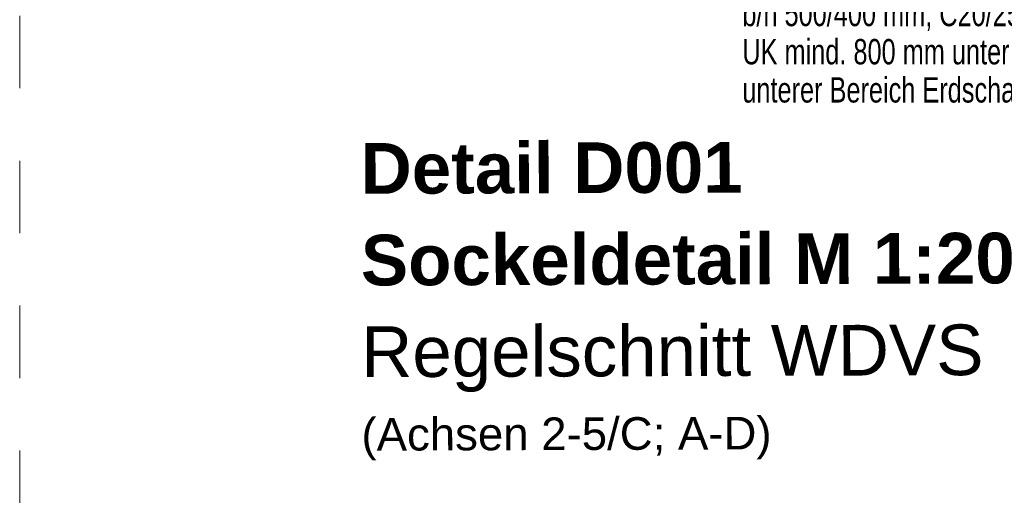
# Model space of a CAD drawing. Header units: metres. Extents: x 1306 to 1412, y -79 to 41.
# Tile 22 of 256: x 1387.163 to 1388.522, y -71.843 to -71.186. Entities that reach past the tile are written whole.
import ezdxf

# ---------------------------------------------------------------- set-up
doc = ezdxf.new("R2010")
doc.units = ezdxf.units.M
doc.linetypes.add('AUSGEZOGEN', pattern=[0])
doc.linetypes.add('STRICHLINIE_S4', pattern=[0.008, 0.006, -0.002])
for name, color, linetype, lineweight in [('XR$9$Text 1_100', 3, 'AUSGEZOGEN', 18), ('XR$9$Text 1_50', 3, 'AUSGEZOGEN', 18), ('XR$9$Wand Mauerwerk tr', 42, 'AUSGEZOGEN', 18)]:
    doc.layers.add(name, color=color, linetype=linetype, lineweight=lineweight)
doc.styles.add('ARIAL', font='arial.ttf')

msp = doc.modelspace()

# ---------------------------------------------------------------- linework, layer by layer
at = {"layer": 'XR$9$Wand Mauerwerk tr', "color": 7, "linetype": 'STRICHLINIE_S4', "lineweight": 18, "transparency": 33554687}
msp.add_lwpolyline([(1387.1634, -69.0286), (1390.703, -69.0286), (1390.703, -74.681), (1387.1634, -74.681), (1387.1634, -69.0286)], close=True, dxfattribs=at)

# ---------------------------------------------------------------- texts
at = {"layer": 'XR$9$Text 1_100', "color": 3, "linetype": 'AUSGEZOGEN', "lineweight": 18, "transparency": 33554687, "insert": (1388.1604, -71.1075), "char_height": 0.035, "width": 0.525053, "attachment_point": 1, "line_spacing_factor": 0.903614, "style": 'ARIAL'}
msp.add_mtext('\\A1;{\\fArial|i0|b0;\\H0.035000;\\W0.714286;\\C3;Frostschürze unbewehrt}\\P{\\fArial|i0|b0;\\H0.035000;\\W0.714286;\\C3;b/h 500/400 mm, C20/25}\\P{\\fArial|i0|b0;\\H0.035000;\\W0.714286;\\C3;UK mind. 800 mm unter Gelände}\\P{\\fArial|i0|b0;\\H0.035000;\\W0.714286;\\C3;unterer Bereich Erdschalung}\\P', dxfattribs=at)
at = {"layer": 'XR$9$Text 1_50', "color": 3, "linetype": 'AUSGEZOGEN', "lineweight": 25, "transparency": 33554687, "insert": (1387.6336, -71.3567), "char_height": 0.07, "width": 0.966866, "attachment_point": 1, "rotation": 0.1872, "line_spacing_factor": 1.084337, "style": 'ARIAL'}
msp.add_mtext('\\A1;{\\fArial|i0|b1;\\H0.070000;\\W1.000000;\\C3;Detail D001}\\P{\\fArial|i0|b1;\\H0.070000;\\W1.000000;\\C3;Sockeldetail M 1:20}\\P{\\fArial|i0|b0;\\H0.070000;\\W1.000000;\\C3;Regelschnitt WDVS }\\P{\\fArial|i0|b0;\\H0.045000;\\W1.000000;\\C3;(Achsen 2-5/C; A-D)}\\P', dxfattribs=at)

doc.saveas('drawing.dxf')
